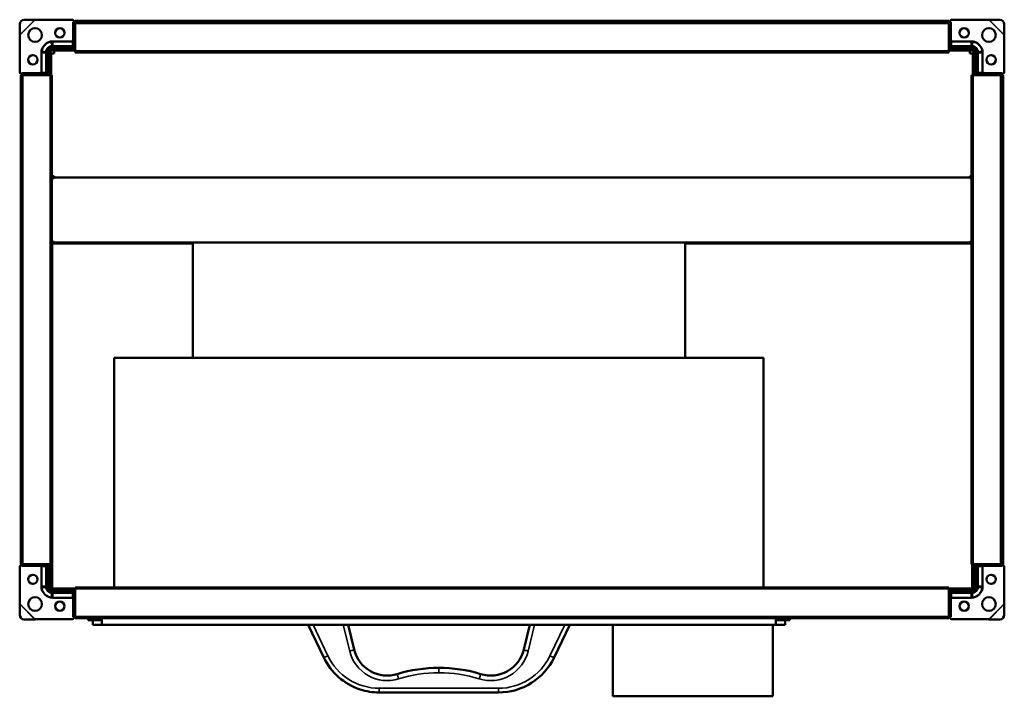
# Model space of a CAD drawing. Header units: millimetres. Extents: x 310 to 950, y 226 to 665.
import ezdxf

# ---------------------------------------------------------------- set-up
doc = ezdxf.new("R2010")
doc.units = ezdxf.units.MM
doc.header["$LTSCALE"] = 3
doc.layers.add('Widoczne (ISO)', color=7, linetype='Continuous', lineweight=50)
doc.layers.add('Widoczne wąskie (ISO)', color=7, linetype='Continuous', lineweight=35)

msp = doc.modelspace()

# ---------------------------------------------------------------- linework, layer by layer
at = {"layer": 'Widoczne (ISO)'}
for p, q in [((310.01, 655.57), (310.03, 662.48)), ((313.03, 665.48), (319.94, 665.49)), ((320.17, 665.41), (344.4, 665.41)), ((345.1, 663.91), (344.6, 663.91)), ((345.1, 664.71), (345.1, 663.91)), ((345.1, 663.91), (346, 663.91)), ((345.1, 663.91), (345.1, 651.91)), ((346, 664.21), (346, 664.71)), ((914, 664.71), (346, 664.71)), ((346, 664.21), (346, 663.01)), ((346, 664.21), (914, 664.21)), ((346, 645.21), (346, 663.01)), ((914, 664.21), (914, 664.71)), ((914, 664.21), (914, 663.01)), ((914, 663.91), (914.9, 663.91)), ((914, 645.21), (914, 663.01)), ((914.9, 663.91), (914.9, 664.71)), ((914.9, 651.91), (914.9, 663.91)), ((915.4, 663.91), (914.9, 663.91)), ((915.6, 665.41), (939.83, 665.41)), ((940.06, 665.49), (946.97, 665.48)), ((949.97, 662.48), (949.99, 655.57)), ((310.1, 631.11), (310.1, 655.33)), ((949.9, 655.33), (949.9, 631.11)), ((329, 644.51), (329, 646.51)), ((331, 646.51), (329, 646.51)), ((331, 646.51), (346, 646.51)), ((331.1, 647.41), (344.4, 647.41)), ((331.6, 651.4), (344.6, 651.4)), ((344.4, 648.3), (331.6, 648.3)), ((344.6, 651.91), (344.6, 651.41)), ((344.6, 651.41), (344.6, 648.35)), ((344.6, 648.35), (344.6, 648.33)), ((346, 648.91), (345.08, 648.91)), ((345.1, 648.15), (345.1, 648.91)), ((914.92, 648.91), (914, 648.91)), ((914, 646.51), (929, 646.51)), ((914.9, 648.91), (914.9, 648.15)), ((915.4, 651.41), (915.4, 651.91)), ((915.4, 648.35), (915.4, 651.41)), ((915.4, 651.4), (928.4, 651.4)), ((915.4, 648.33), (915.4, 648.35)), ((928.4, 648.3), (915.6, 648.3)), ((915.6, 647.41), (928.9, 647.41)), ((929, 646.51), (931, 646.51)), ((931, 646.51), (931, 644.51)), ((324.11, 630.91), (324.11, 643.91)), ((327.21, 643.91), (327.21, 631.11)), ((328.1, 631.11), (328.1, 644.41)), ((329, 644.51), (329, 629.51)), ((330, 645.51), (330, 644.51)), ((331, 645.51), (330, 645.51)), ((330, 629.51), (330, 644.51)), ((330.5, 643.5), (330.5, 629.51)), ((332.5, 643.5), (330.5, 643.5)), ((331, 645.51), (346, 645.51)), ((332.5, 643.51), (332.5, 645.51)), ((332.5, 643.51), (332.5, 643.5)), ((346, 645.21), (346, 644.21)), ((346, 644.21), (914, 644.21)), ((914, 645.51), (929, 645.51)), ((914, 645.21), (914, 644.21)), ((927.5, 643.51), (927.5, 645.51)), ((927.5, 643.5), (927.5, 643.51)), ((927.5, 643.5), (929.5, 643.5)), ((929, 645.51), (930, 645.51)), ((929.5, 643.5), (929.5, 629.51)), ((930, 644.51), (930, 645.51)), ((930, 644.51), (930, 629.51)), ((931, 629.51), (931, 644.51)), ((931.9, 644.41), (931.9, 631.11)), ((932.79, 631.11), (932.79, 643.91)), ((935.89, 643.91), (935.89, 630.91)), ((311.6, 630.41), (310.8, 630.41)), ((310.8, 629.51), (312, 629.51)), ((310.8, 311.51), (310.8, 629.51)), ((311.6, 630.91), (311.6, 630.41)), ((323.6, 630.41), (311.6, 630.41)), ((311.6, 629.51), (311.6, 630.41)), ((329.8, 629.51), (312, 629.51)), ((324.1, 630.91), (323.6, 630.91)), ((327.16, 630.91), (324.1, 630.91)), ((326.6, 630.42), (326.6, 629.51)), ((326.6, 630.41), (327.36, 630.41)), ((327.18, 630.91), (327.16, 630.91)), ((329.8, 629.51), (330.8, 629.51)), ((330.8, 311.51), (330.8, 629.51)), ((929.7, 629.51), (928.7, 629.51)), ((928.7, 629.51), (928.7, 311.51)), ((929.7, 629.51), (947.5, 629.51)), ((932.64, 630.41), (933.4, 630.41)), ((932.84, 630.91), (932.82, 630.91)), ((935.9, 630.91), (932.84, 630.91)), ((933.4, 629.51), (933.4, 630.42)), ((936.4, 630.91), (935.9, 630.91)), ((948.4, 630.41), (936.4, 630.41)), ((948.7, 629.51), (947.5, 629.51)), ((948.4, 630.41), (948.4, 630.91)), ((948.4, 630.41), (948.4, 629.51)), ((949.2, 630.41), (948.4, 630.41)), ((948.7, 629.51), (948.7, 311.51)), ((948.7, 629.51), (949.2, 629.51)), ((949.2, 311.51), (949.2, 629.51)), ((330.8, 563.76), (332.5, 563.76)), ((332.5, 562.93), (332.5, 563.76)), ((928.7, 563.76), (927.5, 563.76)), ((927.5, 563.76), (927.5, 562.93)), ((332.5, 563.05), (330.8, 563.05)), ((332.5, 562.35), (330.8, 562.35)), ((927.5, 562.93), (332.5, 562.93)), ((332.5, 562.35), (332.5, 562.93)), ((927.5, 563.05), (928.7, 563.05)), ((927.5, 562.35), (927.5, 562.93)), ((927.5, 562.35), (928.7, 562.35)), ((332.5, 521.09), (330.8, 521.09)), ((332.5, 520.51), (330.8, 520.51)), ((330.8, 520.21), (332.5, 520.21)), ((330.8, 520.01), (331.11, 520.01)), ((331.11, 520.01), (331.11, 295.58)), ((331.11, 520.01), (331.2, 520.01)), ((331.2, 520.01), (422.5, 520.01)), ((332.5, 520.51), (332.5, 521.09)), ((927.5, 520.51), (332.5, 520.51)), ((332.5, 520.21), (332.5, 520.51)), ((422.5, 520.51), (422.5, 445.51)), ((742.5, 520.51), (742.5, 445.51)), ((742.5, 520.01), (928.7, 520.01)), ((927.5, 521.09), (928.7, 521.09)), ((927.5, 521.09), (927.5, 520.51)), ((927.5, 520.51), (928.7, 520.51)), ((927.5, 520.21), (927.5, 520.51)), ((927.5, 520.21), (928.7, 520.21)), ((793.5, 445.51), (371.5, 445.51)), ((371.5, 296.31), (371.5, 445.51)), ((793.5, 296.31), (793.5, 445.51)), ((310.1, 285.68), (310.1, 309.91)), ((310.8, 311.51), (312, 311.51)), ((310.8, 310.61), (311.6, 310.61)), ((311.6, 310.61), (311.6, 311.51)), ((311.6, 310.61), (323.6, 310.61)), ((311.6, 310.61), (311.6, 310.11)), ((329.8, 311.51), (312, 311.51)), ((323.6, 310.11), (324.1, 310.11)), ((324.1, 310.11), (327.16, 310.11)), ((324.11, 297.11), (324.11, 310.11)), ((326.6, 311.51), (326.6, 310.59)), ((327.36, 310.61), (326.6, 310.61)), ((327.16, 310.11), (327.18, 310.11)), ((327.21, 309.91), (327.21, 297.11)), ((328.1, 296.61), (328.1, 309.91)), ((329, 311.51), (329, 296.51)), ((329.8, 311.51), (330.8, 311.51)), ((330, 296.51), (330, 311.51)), ((330.07, 311.51), (330.07, 295.58)), ((330.11, 295.58), (330.11, 311.51)), ((929.7, 311.51), (928.7, 311.51)), ((929.2, 311.51), (929.2, 295.58)), ((929.7, 311.51), (947.5, 311.51)), ((930, 311.51), (930, 296.51)), ((931, 296.51), (931, 311.51)), ((931.9, 309.01), (931, 309.01)), ((931.9, 309.91), (931.9, 296.61)), ((933.4, 310.61), (932.64, 310.61)), ((932.79, 297.11), (932.79, 309.91)), ((932.82, 310.11), (932.84, 310.11)), ((932.84, 310.11), (935.9, 310.11)), ((933.4, 310.59), (933.4, 311.51)), ((935.89, 310.11), (935.89, 297.11)), ((935.9, 310.11), (936.4, 310.11)), ((936.4, 310.61), (948.4, 310.61)), ((948.7, 311.51), (947.5, 311.51)), ((948.4, 311.51), (948.4, 310.61)), ((948.4, 310.61), (949.2, 310.61)), ((948.4, 310.11), (948.4, 310.61)), ((948.7, 311.51), (949.2, 311.51)), ((949.9, 309.91), (949.9, 285.68)), ((330, 296.51), (329, 296.51)), ((329.5, 295.51), (334.5, 295.51)), ((329.5, 294.07), (329.5, 295.51)), ((330.07, 295.58), (330.11, 295.58)), ((331.11, 295.58), (330.11, 295.58)), ((331.2, 295.58), (331.11, 295.58)), ((346, 295.58), (331.2, 295.58)), ((346, 295.51), (334.5, 295.51)), ((346, 295.31), (346, 296.31)), ((914, 296.31), (346, 296.31)), ((346, 295.31), (346, 277.51)), ((914, 295.31), (914, 296.31)), ((929.2, 295.58), (914, 295.58)), ((924.5, 295.51), (914, 295.51)), ((914, 295.31), (914, 277.51)), ((924.5, 295.51), (929.5, 295.51)), ((929.96, 295.58), (929.2, 295.58)), ((929.5, 294.01), (929.5, 295.51)), ((930, 296.51), (931, 296.51)), ((930.2, 296.51), (930.2, 295.68)), ((334.5, 294.01), (329.6, 294.01)), ((344.4, 293.61), (331.1, 293.61)), ((331.6, 292.72), (344.4, 292.72)), ((344.6, 289.62), (331.6, 289.62)), ((346, 294.01), (334.5, 294.01)), ((344.6, 292.69), (344.6, 292.67)), ((344.6, 292.67), (344.6, 289.61)), ((344.6, 289.61), (344.6, 289.11)), ((345.08, 292.11), (346, 292.11)), ((345.1, 292.11), (345.1, 292.86)), ((345.1, 289.11), (345.1, 277.11)), ((924.5, 294.01), (914, 294.01)), ((914, 292.11), (914.92, 292.11)), ((914.9, 292.86), (914.9, 292.11)), ((914.9, 277.11), (914.9, 289.11)), ((915.4, 292.67), (915.4, 292.69)), ((915.4, 289.61), (915.4, 292.67)), ((928.4, 289.62), (915.4, 289.62)), ((915.4, 289.11), (915.4, 289.61)), ((928.9, 293.61), (915.6, 293.61)), ((915.6, 292.72), (928.4, 292.72)), ((929.5, 294.01), (924.5, 294.01)), ((310.03, 278.53), (310.01, 285.45)), ((949.99, 285.45), (949.97, 278.53)), ((319.94, 275.52), (313.03, 275.53)), ((344.4, 275.61), (320.17, 275.61)), ((344.6, 277.11), (345.1, 277.11)), ((346, 277.11), (345.1, 277.11)), ((345.1, 277.11), (345.1, 276.31)), ((346, 276.31), (346, 277.51)), ((914, 276.31), (346, 276.31)), ((354.5, 275.01), (354.5, 276.31)), ((360.5, 276.31), (360.5, 275.01)), ((363.5, 276.31), (363.5, 272.01)), ((801.5, 276.31), (801.5, 272.01)), ((804.5, 275.01), (804.5, 276.31)), ((810.5, 276.31), (810.5, 275.01)), ((914, 276.31), (914, 277.51)), ((914.9, 277.11), (914, 277.11)), ((914.9, 277.11), (915.4, 277.11)), ((914.9, 276.31), (914.9, 277.11)), ((939.83, 275.61), (915.6, 275.61)), ((946.97, 275.53), (940.06, 275.52)), ((357.5, 275.01), (354.5, 275.01)), ((357.5, 275.01), (357.5, 272.01)), ((357.5, 275.01), (360.5, 275.01)), ((357.5, 272.01), (363.5, 272.01)), ((363.5, 275.01), (360.5, 275.01)), ((363.5, 272.01), (801.5, 272.01)), ((497.5, 272.01), (507.63, 250.78)), ((527.41, 255.88), (523.5, 272.01)), ((641.5, 272.01), (637.59, 255.88)), ((657.37, 250.78), (667.5, 272.01)), ((695.5, 225.51), (695.5, 272.01)), ((799.5, 225.51), (799.5, 272.01)), ((801.5, 275.01), (804.5, 275.01)), ((801.5, 272.01), (807.5, 272.01)), ((804.5, 275.01), (807.5, 275.01)), ((807.5, 275.01), (807.5, 272.01)), ((807.5, 275.01), (810.5, 275.01)), ((543.73, 228.01), (621.27, 228.01)), ((695.5, 225.51), (799.5, 225.51))]:
    msp.add_line(p, q, dxfattribs=at)
for centre, radius in [((320, 655.51), 4.5), ((336.1, 656.91), 3), ((923.9, 656.91), 3), ((940, 655.51), 4.5), ((318.6, 639.41), 3), ((941.4, 639.41), 3), ((318.6, 301.61), 3), ((941.4, 301.61), 3), ((320, 285.51), 4.5), ((940, 285.51), 4.5), ((336.1, 284.11), 3), ((923.9, 284.11), 3)]:
    msp.add_circle(centre, radius, dxfattribs=at)
for centre, radius, start, end in [((344.4, 664.71), 0.7, 0, 90), ((915.6, 664.71), 0.7, 90, 180), ((331.6, 643.91), 7.49, 90, 180), ((331.1, 644.41), 3, 90, 180), ((344.6, 651.91), 0.5, 270, 0), ((915.4, 651.91), 0.5, 180, 270), ((928.4, 643.91), 7.49, 0, 90), ((928.9, 644.41), 3, 0, 90), ((310.8, 631.11), 0.7, 180, 270), ((323.6, 630.91), 0.5, 270, 0), ((936.4, 630.91), 0.5, 180, 270), ((949.2, 631.11), 0.7, 270, 0), ((310.8, 309.91), 0.7, 90, 180), ((323.6, 310.11), 0.5, 0, 90), ((936.4, 310.11), 0.5, 90, 180), ((949.2, 309.91), 0.7, 0, 90), ((331.6, 297.11), 7.49, 180, 270), ((331.1, 296.61), 3, 180, 270), ((329.5, 297.01), 1.5, 201.42428, 270), ((928.4, 297.11), 7.49, 270, 0), ((928.9, 296.61), 3, 270, 0), ((929.5, 297.01), 1.5, 270, 340.52878), ((344.6, 289.11), 0.5, 0, 90), ((915.4, 289.11), 0.5, 90, 180), ((929.5, 297.01), 3, 270, 296.78729), ((344.4, 276.31), 0.7, 270, 0), ((915.6, 276.31), 0.7, 180, 270), ((543.73, 268.01), 40, 205.51387, 251.8049), ((548.86, 261.08), 22.07, 193.62699, 287.2391), ((616.14, 261.08), 22.07, 252.7609, 346.37301), ((621.27, 268.01), 40, 270, 334.48613), ((581.86, 154.73), 89.28, 89.58894, 107.2391), ((583.14, 154.73), 89.28, 72.7609, 90.41106), ((543.73, 268.01), 40, 251.8049, 270)]:
    msp.add_arc(centre, radius, start, end, dxfattribs=at)
for centre, major_axis, ratio, start_param, end_param in [((313.02, 662.49), (2.12, 2.12), 0.996195, 0.785398, 2.356194), ((946.98, 662.49), (2.12, -2.12), 0.996195, 0.785398, 2.356194), ((344.4, 648.15), (0, -0.745), 0.939693, 0, 1.570796), ((344.4, 649.06), (0, -0.745), 0.939693, 0.289752, 1.361396), ((915.6, 648.15), (0, -0.745), 0.939693, 4.712389, 6.283185), ((915.6, 649.06), (0, -0.745), 0.939693, 4.921789, 5.993434), ((326.45, 631.11), (0.745, 0), 0.939693, 4.921789, 5.993434), ((327.36, 631.11), (0.745, 0), 0.939693, 4.712389, 6.283185), ((932.64, 631.11), (-0.745, 0), 0.939693, 0, 1.570796), ((933.55, 631.11), (-0.745, 0), 0.939693, 0.289752, 1.361396), ((326.45, 309.91), (0.745, 0), 0.939693, 0.289752, 1.361396), ((327.36, 309.91), (0.745, 0), 0.939693, 0, 1.570796), ((932.64, 309.91), (-0.745, 0), 0.939693, 4.712389, 6.283185), ((933.55, 309.91), (-0.745, 0), 0.939693, 4.921789, 5.993434), ((344.4, 292.86), (0, 0.745), 0.939693, 4.712389, 6.283185), ((344.4, 291.95), (0, 0.745), 0.939693, 4.921789, 5.993434), ((915.6, 292.86), (0, 0.745), 0.939693, 0, 1.570796), ((915.6, 291.95), (0, 0.745), 0.939693, 0.289752, 1.361396), ((313.02, 278.53), (-2.12, 2.12), 0.996195, 0.785398, 2.356194), ((946.98, 278.53), (-2.12, -2.12), 0.996195, 0.785398, 2.356194)]:
    msp.add_ellipse(centre, major_axis=major_axis, ratio=ratio, start_param=start_param, end_param=end_param, dxfattribs=at)
for points, knots in [([(320.17, 665.41), (320.13, 665.42), (320.1, 665.44), (320.02, 665.46), (319.98, 665.48), (319.94, 665.49)], [0, 0, 0, 0, 0.01249515, 0.01249515, 0.0249903, 0.0249903, 0.0249903, 0.0249903]), ([(940.06, 665.49), (940.02, 665.48), (939.98, 665.46), (939.9, 665.44), (939.87, 665.42), (939.83, 665.41)], [0, 0, 0, 0, 0.01249515, 0.01249515, 0.0249903, 0.0249903, 0.0249903, 0.0249903]), ([(310.01, 655.57), (310.03, 655.53), (310.04, 655.49), (310.07, 655.41), (310.09, 655.37), (310.1, 655.33)], [0, 0, 0, 0, 0.01249515, 0.01249515, 0.0249903, 0.0249903, 0.0249903, 0.0249903]), ([(949.9, 655.33), (949.91, 655.37), (949.93, 655.41), (949.96, 655.49), (949.97, 655.53), (949.99, 655.57)], [0, 0, 0, 0, 0.01249515, 0.01249515, 0.0249903, 0.0249903, 0.0249903, 0.0249903]), ([(327.22, 644.56), (327.24, 645.02), (327.34, 645.48), (327.71, 646.37), (328, 646.79), (328.71, 647.51), (329.13, 647.79), (330.02, 648.17), (330.48, 648.27), (330.94, 648.29)], [0.0000002, 0.0000002, 0.0000002, 0.0000002, 0.138614, 0.138614, 0.2902546, 0.2902546, 0.4411619, 0.4411619, 0.5810662, 0.5810662, 0.5810662, 0.5810662]), ([(331.1, 648.29), (331.07, 648.29), (331.05, 648.29), (331, 648.29), (330.97, 648.29), (330.94, 648.29)], [-0.01558465, -0.01558465, -0.01558465, -0.01558465, -0.00779233, -0.00779233, 0, 0, 0, 0]), ([(331.6, 648.3), (331.52, 648.3), (331.43, 648.3), (331.27, 648.3), (331.18, 648.3), (331.1, 648.29)], [0, 0, 0, 0, 0.02497584, 0.02497584, 0.04995141, 0.04995141, 0.04995141, 0.04995141]), ([(928.9, 648.29), (928.82, 648.3), (928.73, 648.3), (928.57, 648.3), (928.48, 648.3), (928.4, 648.3)], [0.00000127, 0.00000127, 0.00000127, 0.00000127, 0.02497637, 0.02497637, 0.04995171, 0.04995171, 0.04995171, 0.04995171]), ([(928.9, 648.29), (928.93, 648.29), (928.95, 648.29), (929, 648.29), (929.03, 648.29), (929.06, 648.29)], [0.00000127, 0.00000127, 0.00000127, 0.00000127, 0.0077936, 0.0077936, 0.01558592, 0.01558592, 0.01558592, 0.01558592]), ([(929.06, 648.29), (929.52, 648.27), (929.97, 648.17), (930.86, 647.79), (931.29, 647.51), (932, 646.8), (932.28, 646.38), (932.66, 645.49), (932.76, 645.03), (932.78, 644.56)], [0.0000002, 0.0000002, 0.0000002, 0.0000002, 0.138614, 0.138614, 0.2902546, 0.2902546, 0.4411619, 0.4411619, 0.5810662, 0.5810662, 0.5810662, 0.5810662]), ([(327.21, 644.41), (327.21, 644.43), (327.21, 644.46), (327.21, 644.51), (327.21, 644.54), (327.22, 644.56)], [0.00000127, 0.00000127, 0.00000127, 0.00000127, 0.0077936, 0.0077936, 0.01558592, 0.01558592, 0.01558592, 0.01558592]), ([(327.21, 644.41), (327.21, 644.32), (327.21, 644.24), (327.21, 644.07), (327.21, 643.99), (327.21, 643.91)], [0.00000127, 0.00000127, 0.00000127, 0.00000127, 0.02497637, 0.02497637, 0.04995171, 0.04995171, 0.04995171, 0.04995171]), ([(932.79, 644.41), (932.79, 644.43), (932.79, 644.46), (932.79, 644.51), (932.79, 644.54), (932.78, 644.56)], [-0.01558465, -0.01558465, -0.01558465, -0.01558465, -0.00779233, -0.00779233, 0, 0, 0, 0]), ([(932.79, 643.91), (932.79, 643.99), (932.79, 644.07), (932.79, 644.24), (932.79, 644.32), (932.79, 644.41)], [0, 0, 0, 0, 0.02497584, 0.02497584, 0.04995141, 0.04995141, 0.04995141, 0.04995141]), ([(327.21, 297.11), (327.21, 297.02), (327.21, 296.94), (327.21, 296.77), (327.21, 296.69), (327.21, 296.61)], [0, 0, 0, 0, 0.02497584, 0.02497584, 0.04995141, 0.04995141, 0.04995141, 0.04995141]), ([(327.21, 296.61), (327.21, 296.58), (327.21, 296.55), (327.21, 296.5), (327.21, 296.48), (327.22, 296.45)], [-0.01558465, -0.01558465, -0.01558465, -0.01558465, -0.00779233, -0.00779233, 0, 0, 0, 0]), ([(330.94, 292.72), (330.48, 292.74), (330.03, 292.84), (329.14, 293.22), (328.71, 293.5), (328, 294.22), (327.72, 294.64), (327.34, 295.53), (327.24, 295.99), (327.22, 296.45)], [0.0000002, 0.0000002, 0.0000002, 0.0000002, 0.138614, 0.138614, 0.2902546, 0.2902546, 0.4411619, 0.4411619, 0.5810662, 0.5810662, 0.5810662, 0.5810662]), ([(932.78, 296.45), (932.76, 295.99), (932.66, 295.53), (932.29, 294.64), (932, 294.22), (931.29, 293.51), (930.87, 293.22), (929.98, 292.85), (929.52, 292.74), (929.06, 292.72)], [0.0000002, 0.0000002, 0.0000002, 0.0000002, 0.138614, 0.138614, 0.2902546, 0.2902546, 0.4411619, 0.4411619, 0.5810662, 0.5810662, 0.5810662, 0.5810662]), ([(932.79, 296.61), (932.79, 296.58), (932.79, 296.55), (932.79, 296.5), (932.79, 296.48), (932.78, 296.45)], [0.00000127, 0.00000127, 0.00000127, 0.00000127, 0.0077936, 0.0077936, 0.01558592, 0.01558592, 0.01558592, 0.01558592]), ([(932.79, 296.61), (932.79, 296.69), (932.79, 296.77), (932.79, 296.94), (932.79, 297.02), (932.79, 297.11)], [0.00000127, 0.00000127, 0.00000127, 0.00000127, 0.02497637, 0.02497637, 0.04995171, 0.04995171, 0.04995171, 0.04995171]), ([(331.1, 292.72), (331.07, 292.72), (331.05, 292.72), (331, 292.72), (330.97, 292.72), (330.94, 292.72)], [0.00000127, 0.00000127, 0.00000127, 0.00000127, 0.0077936, 0.0077936, 0.01558592, 0.01558592, 0.01558592, 0.01558592]), ([(331.1, 292.72), (331.18, 292.72), (331.27, 292.72), (331.43, 292.72), (331.52, 292.72), (331.6, 292.72)], [0.00000127, 0.00000127, 0.00000127, 0.00000127, 0.02497637, 0.02497637, 0.04995171, 0.04995171, 0.04995171, 0.04995171]), ([(928.4, 292.72), (928.48, 292.72), (928.57, 292.72), (928.73, 292.72), (928.82, 292.72), (928.9, 292.72)], [0, 0, 0, 0, 0.02497584, 0.02497584, 0.04995141, 0.04995141, 0.04995141, 0.04995141]), ([(928.9, 292.72), (928.93, 292.72), (928.95, 292.72), (929, 292.72), (929.03, 292.72), (929.06, 292.72)], [-0.01558465, -0.01558465, -0.01558465, -0.01558465, -0.00779233, -0.00779233, 0, 0, 0, 0]), ([(310.1, 285.68), (310.09, 285.64), (310.07, 285.6), (310.04, 285.52), (310.03, 285.49), (310.01, 285.45)], [0, 0, 0, 0, 0.01249515, 0.01249515, 0.0249903, 0.0249903, 0.0249903, 0.0249903]), ([(949.99, 285.45), (949.97, 285.49), (949.96, 285.52), (949.93, 285.6), (949.91, 285.64), (949.9, 285.68)], [0, 0, 0, 0, 0.01249515, 0.01249515, 0.0249903, 0.0249903, 0.0249903, 0.0249903]), ([(319.94, 275.52), (319.98, 275.54), (320.02, 275.55), (320.1, 275.58), (320.13, 275.59), (320.17, 275.61)], [0, 0, 0, 0, 0.01249515, 0.01249515, 0.0249903, 0.0249903, 0.0249903, 0.0249903]), ([(939.83, 275.61), (939.87, 275.59), (939.9, 275.58), (939.98, 275.55), (940.02, 275.54), (940.06, 275.52)], [0, 0, 0, 0, 0.01249515, 0.01249515, 0.0249903, 0.0249903, 0.0249903, 0.0249903])]:
    msp.add_open_spline(points, degree=3, knots=knots, dxfattribs=at)
for points in [[(344.6, 648.33), (344.53, 648.31), (344.47, 648.3), (344.4, 648.3)], [(915.6, 648.3), (915.53, 648.3), (915.47, 648.31), (915.4, 648.33)], [(327.21, 631.11), (327.21, 631.04), (327.2, 630.97), (327.18, 630.91)], [(932.82, 630.91), (932.8, 630.97), (932.79, 631.04), (932.79, 631.11)], [(327.18, 310.11), (327.2, 310.04), (327.21, 309.97), (327.21, 309.91)], [(932.79, 309.91), (932.79, 309.97), (932.8, 310.04), (932.82, 310.11)], [(344.4, 292.72), (344.47, 292.72), (344.53, 292.71), (344.6, 292.69)], [(915.4, 292.69), (915.47, 292.71), (915.53, 292.72), (915.6, 292.72)]]:
    msp.add_open_spline(points, degree=3, dxfattribs=at)
at = {"layer": 'Widoczne wąskie (ISO)'}
for p, q in [((310.01, 655.57), (319.94, 665.49)), ((320.17, 665.41), (310.1, 655.33)), ((344.6, 663.91), (344.6, 651.91)), ((346, 663.01), (914, 663.01)), ((915.4, 651.91), (915.4, 663.91)), ((949.9, 655.33), (939.83, 665.41)), ((940.06, 665.49), (949.99, 655.57)), ((331, 646.51), (331, 645.51)), ((331.1, 648.29), (331.1, 647.41)), ((331.6, 651.17), (331.6, 651.4)), ((344.6, 651.17), (331.6, 651.17)), ((331.6, 651.17), (331.6, 648.3)), ((344.4, 648.3), (344.4, 647.41)), ((344.6, 651.91), (345.1, 651.91)), ((914.9, 651.91), (915.4, 651.91)), ((928.4, 651.17), (915.4, 651.17)), ((915.6, 647.41), (915.6, 648.3)), ((928.4, 651.17), (928.4, 651.4)), ((928.4, 648.3), (928.4, 651.17)), ((928.9, 648.29), (928.9, 647.41)), ((929, 645.51), (929, 646.51)), ((324.33, 643.91), (324.11, 643.91)), ((327.21, 643.91), (324.33, 643.91)), ((324.33, 643.91), (324.33, 630.91)), ((327.21, 644.41), (328.1, 644.41)), ((330, 644.51), (329, 644.51)), ((346, 645.21), (914, 645.21)), ((931, 644.51), (930, 644.51)), ((932.79, 644.41), (931.9, 644.41)), ((935.67, 643.91), (932.79, 643.91)), ((935.67, 630.91), (935.67, 643.91)), ((935.67, 643.91), (935.89, 643.91)), ((323.6, 630.91), (311.6, 630.91)), ((312, 311.51), (312, 629.51)), ((323.6, 630.41), (323.6, 630.91)), ((328.1, 631.11), (327.21, 631.11)), ((329.8, 311.51), (329.8, 629.51)), ((929.7, 629.51), (929.7, 311.51)), ((932.79, 631.11), (931.9, 631.11)), ((948.4, 630.91), (936.4, 630.91)), ((936.4, 630.91), (936.4, 630.41)), ((947.5, 629.51), (947.5, 311.51)), ((331.2, 520.01), (331.2, 295.58)), ((311.6, 310.11), (323.6, 310.11)), ((323.6, 310.11), (323.6, 310.61)), ((324.33, 310.11), (324.33, 297.11)), ((327.21, 309.91), (328.1, 309.91)), ((931.9, 309.91), (932.79, 309.91)), ((935.67, 297.11), (935.67, 310.11)), ((936.4, 310.61), (936.4, 310.11)), ((936.4, 310.11), (948.4, 310.11)), ((931, 304.01), (931.9, 304.01)), ((324.33, 297.11), (324.11, 297.11)), ((324.33, 297.11), (327.21, 297.11)), ((327.21, 296.61), (328.1, 296.61)), ((334.5, 294.01), (334.5, 295.51)), ((914, 295.31), (346, 295.31)), ((924.5, 295.51), (924.5, 294.01)), ((932.79, 296.61), (931.9, 296.61)), ((932.79, 297.11), (935.67, 297.11)), ((935.67, 297.11), (935.89, 297.11)), ((331.1, 292.72), (331.1, 293.61)), ((331.6, 292.72), (331.6, 289.84)), ((331.6, 289.84), (344.6, 289.84)), ((331.6, 289.84), (331.6, 289.62)), ((344.4, 293.61), (344.4, 292.72)), ((344.6, 289.11), (344.6, 277.11)), ((345.1, 289.11), (344.6, 289.11)), ((915.4, 289.11), (914.9, 289.11)), ((915.4, 289.84), (928.4, 289.84)), ((915.4, 277.11), (915.4, 289.11)), ((915.6, 292.72), (915.6, 293.61)), ((928.4, 289.84), (928.4, 292.72)), ((928.4, 289.84), (928.4, 289.62)), ((928.9, 292.72), (928.9, 293.61)), ((319.94, 275.52), (310.01, 285.45)), ((310.1, 285.68), (320.17, 275.61)), ((939.83, 275.61), (949.9, 285.68)), ((949.99, 285.45), (940.06, 275.52)), ((914, 277.51), (346, 277.51)), ((510.34, 251.8), (500.69, 272.01)), ((520.35, 272.01), (524.49, 254.9)), ((640.51, 254.9), (644.65, 272.01)), ((664.31, 272.01), (654.66, 251.8)), ((582.5, 244.01), (582.5, 240.74)), ((621.27, 230.74), (543.73, 230.74)), ((543.73, 230.74), (543.73, 230.01)), ((621.27, 230.74), (621.27, 230.01)), ((543.73, 230.01), (543.73, 228.01)), ((621.27, 230.01), (621.27, 228.01))]:
    msp.add_line(p, q, dxfattribs=at)
for centre, radius, start, end in [((543.73, 267.74), 37, 205.51387, 270), ((548.86, 260.81), 25.07, 193.62699, 287.2391), ((616.14, 260.81), 25.07, 252.7609, 346.37301), ((621.27, 267.74), 37, 270, 334.48613), ((581.86, 154.46), 86.28, 89.57465, 107.2391), ((583.14, 154.46), 86.28, 72.7609, 90.42535)]:
    msp.add_arc(centre, radius, start, end, dxfattribs=at)
for centre, major_axis, ratio, start_param, end_param in [((331.6, 646.03), (-6.01, 0), 0.856385, 4.711582, 4.904187), ((331.1, 647.03), (-2.08, 11.82), 0.005489, 4.818627, 5.061413), ((928.4, 646.03), (-6.01, 0), 0.856388, 4.52059, 4.713194), ((928.9, 647.03), (-2.08, -11.82), 0.005489, 4.363365, 4.606151), ((329.48, 643.91), (0, -6.01), 0.856388, 4.52059, 4.713194), ((328.48, 644.41), (11.82, -2.08), 0.005489, 4.363365, 4.606151), ((931.52, 644.41), (11.82, 2.08), 0.005489, 4.818627, 5.061413), ((930.52, 643.91), (0, 6.01), 0.856385, 4.711582, 4.904187), ((329.48, 297.11), (0, -6.01), 0.856385, 4.711582, 4.904187), ((328.48, 296.61), (-11.82, -2.08), 0.005489, 4.818627, 5.061413), ((931.52, 296.61), (-11.82, 2.08), 0.005489, 4.363365, 4.606151), ((930.52, 297.11), (0, 6.01), 0.856388, 4.52059, 4.713194), ((331.1, 293.99), (2.08, 11.82), 0.005489, 4.363365, 4.606151), ((331.6, 294.98), (6.01, 0), 0.856388, 4.52059, 4.713194), ((928.4, 294.98), (6.01, 0), 0.856385, 4.711582, 4.904187), ((928.9, 293.99), (2.08, -11.82), 0.005489, 4.818627, 5.061413), ((510.34, 252.07), (-2.71, -1.29), 0.081769, 0, 1.53179), ((524.49, 255.17), (2.92, 0.71), 0.088007, 4.691057, 6.283185), ((640.51, 255.17), (-2.92, 0.71), 0.088007, 0, 1.592128), ((654.66, 252.07), (2.71, -1.29), 0.081769, 4.751395, 6.283185), ((556.29, 237.13), (-0.89, 2.87), 0.026932, 0, 1.657373), ((608.71, 237.13), (0.89, 2.87), 0.026932, 4.625812, 6.283185)]:
    msp.add_ellipse(centre, major_axis=major_axis, ratio=ratio, start_param=start_param, end_param=end_param, dxfattribs=at)
for points, knots in [([(326.48, 649.03), (326.02, 648.57), (325.09, 647.36), (324.57, 645.91), (324.43, 645.06)], [-0.0000125, -0.0000125, -0.0000125, -0.0000125, 0.083717, 0.1958357, 0.1958357, 0.1958357, 0.1958357]), ([(330.45, 651.08), (329.17, 650.87), (327.75, 650.21), (326.63, 649.18), (326.48, 649.03)], [-0.1965799, -0.1965799, -0.1965799, -0.1965799, -0.0284018, -0.0000125, -0.0000125, -0.0000125, -0.0000125]), ([(933.52, 649.03), (933.06, 649.49), (931.85, 650.42), (930.41, 650.94), (929.55, 651.08)], [-0.0000125, -0.0000125, -0.0000125, -0.0000125, 0.083717, 0.1958357, 0.1958357, 0.1958357, 0.1958357]), ([(935.57, 645.06), (935.36, 646.34), (934.7, 647.75), (933.68, 648.87), (933.52, 649.03)], [-0.1965799, -0.1965799, -0.1965799, -0.1965799, -0.0284018, -0.0000125, -0.0000125, -0.0000125, -0.0000125]), ([(324.43, 295.96), (324.64, 294.68), (325.3, 293.26), (326.32, 292.14), (326.48, 291.99)], [-0.1965799, -0.1965799, -0.1965799, -0.1965799, -0.0284018, -0.0000125, -0.0000125, -0.0000125, -0.0000125]), ([(933.52, 291.99), (933.98, 292.44), (934.91, 293.66), (935.43, 295.1), (935.57, 295.96)], [-0.0000125, -0.0000125, -0.0000125, -0.0000125, 0.083717, 0.1958357, 0.1958357, 0.1958357, 0.1958357]), ([(326.48, 291.99), (326.94, 291.53), (328.15, 290.6), (329.59, 290.08), (330.45, 289.93)], [-0.0000125, -0.0000125, -0.0000125, -0.0000125, 0.083717, 0.1958357, 0.1958357, 0.1958357, 0.1958357]), ([(929.55, 289.93), (930.83, 290.15), (932.25, 290.8), (933.37, 291.83), (933.52, 291.99)], [-0.1965799, -0.1965799, -0.1965799, -0.1965799, -0.0284018, -0.0000125, -0.0000125, -0.0000125, -0.0000125])]:
    msp.add_open_spline(points, degree=3, knots=knots, dxfattribs=at)

doc.saveas('drawing.dxf')
